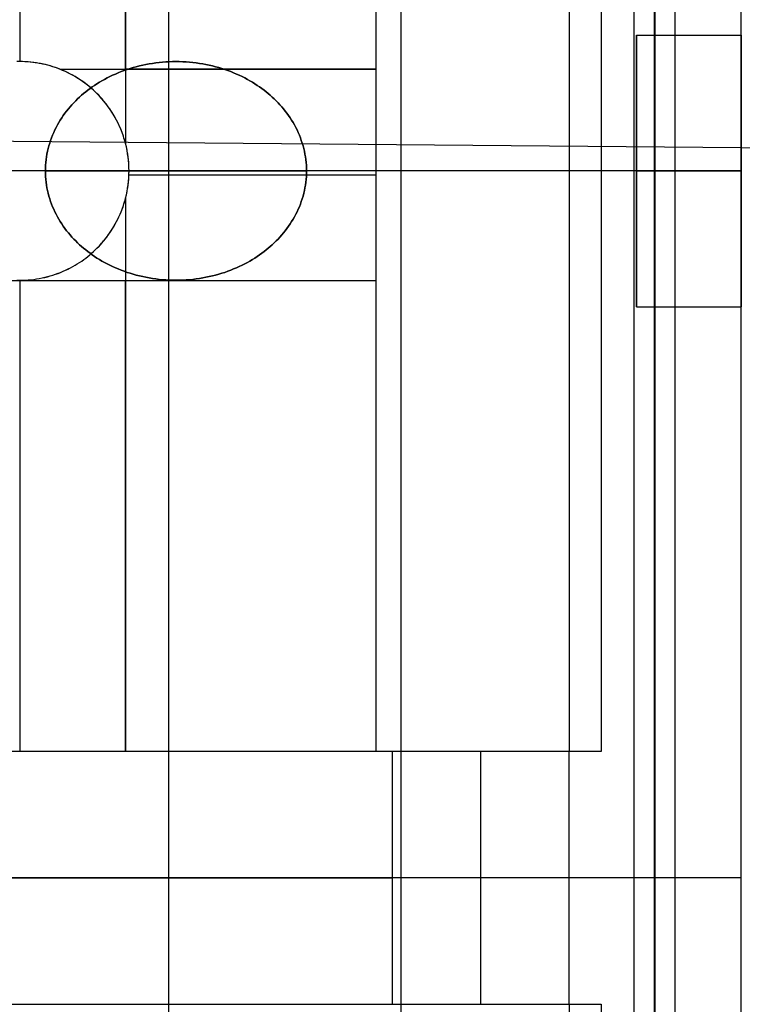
# Model space of a CAD drawing. Header units: millimetres. Extents: x -15 to 7, y 1 to 148.
# Tile 215 of 256: x 1.9 to 3.84, y 66.2 to 68.85. Entities that reach past the tile are written whole.
import ezdxf

# ---------------------------------------------------------------- set-up
doc = ezdxf.new("R2010")
doc.units = ezdxf.units.MM
doc.header["$MEASUREMENT"] = 0
doc.layers.add('Default', color=7, linetype='Continuous', true_color=0x000000)
doc.layers.add('Layer 01', color=7, linetype='Continuous', true_color=0x000000)

msp = doc.modelspace()

# ---------------------------------------------------------------- linework, layer by layer
at = {"layer": 'Default', "color": 7, "true_color": 0xffffff}
for points in [[(2.9253, 61.9254), (2.9253, 108.7816)], [(2.3003, 61.9091), (2.3003, 97.6641)]]:
    msp.add_lwpolyline(points, dxfattribs=at)
at = {"layer": 'Default', "color": 7, "true_color": 0xffffff, "extrusion": (1, 0, 0)}
for points in [[(67.3419, -86.4971), (67.4607, -86.4984), (67.5805, -86.5024), (67.7013, -86.5092), (67.8229, -86.5188), (67.9453, -86.5312), (68.0683, -86.5466), (68.1919, -86.565), (68.316, -86.5865), (68.4405, -86.6111), (68.5652, -86.6388), (68.69, -86.6697), (68.8149, -86.7038), (68.9398, -86.7411), (69.0644, -86.7818), (69.1887, -86.8257), (69.3125, -86.873), (69.4357, -86.9236), (69.5583, -86.9775), (69.68, -87.0347), (69.8007, -87.0952), (69.9204, -87.159), (70.0388, -87.226), (70.1558, -87.2963), (70.2714, -87.3698), (70.3853, -87.4464), (70.4975, -87.5261), (70.6079, -87.6088), (70.7162, -87.6944), (70.8225, -87.783), (70.9265, -87.8744), (71.0282, -87.9684), (71.1274, -88.0652), (71.2241, -88.1644), (71.3182, -88.2661), (71.4096, -88.3701), (71.4981, -88.4764), (71.5838, -88.5847), (71.6665, -88.695), (71.7462, -88.8072), (71.8228, -88.9212), (71.8963, -89.0367), (71.9665, -89.1538), (72.0336, -89.2722), (72.0974, -89.3918), (72.1579, -89.5126), (72.2151, -89.6343), (72.269, -89.7568), (72.3196, -89.8801), (72.3668, -90.0039), (72.4108, -90.1282), (72.4514, -90.2528), (72.4888, -90.3776), (72.5229, -90.5025), (72.5538, -90.6274), (72.5815, -90.7521), (72.6061, -90.8766), (72.6275, -91.0007), (72.6459, -91.1243), (72.6613, -91.2473), (72.6738, -91.3697), (72.6834, -91.4913), (72.6901, -91.6121), (72.6941, -91.7319), (72.6955, -91.8507), (72.6941, -91.9696), (72.6901, -92.0894), (72.6834, -92.2102), (72.6738, -92.3318), (72.6613, -92.4541), (72.6459, -92.5772), (72.6275, -92.7008), (72.6061, -92.8249), (72.5815, -92.9493), (72.5538, -93.074), (72.5229, -93.1989), (72.4888, -93.3238), (72.4514, -93.4486), (72.4108, -93.5732), (72.3668, -93.6975), (72.3196, -93.8214), (72.269, -93.9446), (72.2151, -94.0672), (72.1579, -94.1889), (72.0974, -94.3096), (72.0336, -94.4292), (71.9665, -94.5477), (71.8963, -94.6647), (71.8228, -94.7803), (71.7462, -94.8942), (71.6665, -95.0064), (71.5838, -95.1167), (71.4981, -95.2251), (71.4096, -95.3313), (71.3182, -95.4353), (71.2241, -95.537), (71.1274, -95.6363), (71.0282, -95.733), (70.9265, -95.8271), (70.8225, -95.9185), (70.7162, -96.007), (70.6079, -96.0927), (70.4975, -96.1754), (70.3853, -96.2551), (70.2714, -96.3317), (70.1558, -96.4051), (70.0388, -96.4754), (69.9204, -96.5424), (69.8007, -96.6062), (69.68, -96.6668), (69.5583, -96.724), (69.4357, -96.7779), (69.3125, -96.8284), (69.1887, -96.8757), (69.0644, -96.9196), (68.9398, -96.9603), (68.8149, -96.9977), (68.69, -97.0318), (68.5652, -97.0627), (68.4405, -97.0904), (68.316, -97.1149), (68.1919, -97.1364), (68.0683, -97.1548), (67.9453, -97.1702), (67.8229, -97.1827), (67.7013, -97.1922), (67.5805, -97.199), (67.4607, -97.203), (67.3419, -97.2043)], [(67.3419, -97.2043), (67.223, -97.203), (67.1032, -97.199), (66.9824, -97.1922), (66.8608, -97.1827), (66.7384, -97.1702), (66.6154, -97.1548), (66.4918, -97.1364), (66.3677, -97.1149), (66.2432, -97.0904), (66.1185, -97.0627), (65.9937, -97.0318), (65.8688, -96.9977), (65.744, -96.9603), (65.6193, -96.9196), (65.4951, -96.8757), (65.3712, -96.8284), (65.248, -96.7779), (65.1254, -96.724), (65.0037, -96.6668), (64.883, -96.6062), (64.7633, -96.5424), (64.6449, -96.4754), (64.5279, -96.4051), (64.4123, -96.3317), (64.2984, -96.2551), (64.1862, -96.1754), (64.0758, -96.0927), (63.9675, -96.007), (63.8612, -95.9185), (63.7572, -95.8271), (63.6555, -95.733), (63.5563, -95.6363), (63.4596, -95.537), (63.3655, -95.4353), (63.2741, -95.3313), (63.1856, -95.2251), (63.0999, -95.1167), (63.0172, -95.0064), (62.9375, -94.8942), (62.8609, -94.7803), (62.7875, -94.6647), (62.7172, -94.5477), (62.6501, -94.4292), (62.5863, -94.3096), (62.5258, -94.1889), (62.4686, -94.0672), (62.4147, -93.9446), (62.3641, -93.8214), (62.3169, -93.6975), (62.2729, -93.5732), (62.2323, -93.4486), (62.1949, -93.3238), (62.1608, -93.1989), (62.1299, -93.074), (62.1022, -92.9493), (62.0776, -92.8249), (62.0562, -92.7008), (62.0378, -92.5772), (62.0224, -92.4541), (62.0099, -92.3318), (62.0003, -92.2102), (61.9936, -92.0894), (61.9896, -91.9696), (61.9883, -91.8507), (61.9896, -91.7319), (61.9936, -91.6121), (62.0003, -91.4913), (62.0099, -91.3697), (62.0224, -91.2473), (62.0378, -91.1243), (62.0562, -91.0007), (62.0776, -90.8766), (62.1022, -90.7521), (62.1299, -90.6274), (62.1608, -90.5025), (62.1949, -90.3776), (62.2323, -90.2528), (62.2729, -90.1282), (62.3169, -90.0039), (62.3641, -89.8801), (62.4147, -89.7568), (62.4686, -89.6343), (62.5258, -89.5126), (62.5863, -89.3918), (62.6501, -89.2722), (62.7172, -89.1538), (62.7875, -89.0367), (62.8609, -88.9212), (62.9375, -88.8072), (63.0172, -88.695), (63.0999, -88.5847), (63.1856, -88.4764), (63.2741, -88.3701), (63.3655, -88.2661), (63.4596, -88.1644), (63.5563, -88.0652), (63.6555, -87.9684), (63.7572, -87.8744), (63.8612, -87.783), (63.9675, -87.6944), (64.0758, -87.6088), (64.1862, -87.5261), (64.2984, -87.4464), (64.4123, -87.3698), (64.5279, -87.2963), (64.6449, -87.226), (64.7633, -87.159), (64.883, -87.0952), (65.0037, -87.0347), (65.1254, -86.9775), (65.248, -86.9236), (65.3712, -86.873), (65.4951, -86.8257), (65.6193, -86.7818), (65.744, -86.7411), (65.8688, -86.7038), (65.9937, -86.6697), (66.1185, -86.6388), (66.2432, -86.6111), (66.3677, -86.5865), (66.4918, -86.565), (66.6154, -86.5466), (66.7384, -86.5312), (66.8608, -86.5188), (66.9824, -86.5092), (67.1032, -86.5024), (67.223, -86.4984), (67.3419, -86.4971)]]:
    msp.add_lwpolyline(points, dxfattribs=at)
at = {"layer": 'Default', "color": 171, "true_color": 0x8080ff}
for points in [[(3.6053, 70.2941), (3.6053, 39.6519)], [(3.5503, 70.2391), (3.5503, 41.08)], [(3.6603, 69.8869), (3.6603, 38.2238)]]:
    msp.add_lwpolyline(points, dxfattribs=at)
at = {"layer": 'Default', "color": 254, "true_color": 0xcad1ee}
msp.add_lwpolyline([(6, 68.4829), (-1, 68.544)], dxfattribs=at)
at = {"layer": 'Default', "color": 254, "true_color": 0xcad1ee, "extrusion": (1, -1.96975e-16, 1.88418e-16)}
msp.add_lwpolyline([(67.3484, -90.6791), (67.3743, -90.6794), (67.4003, -90.6803), (67.4266, -90.6817), (67.4531, -90.6838), (67.4797, -90.6865), (67.5065, -90.6899), (67.5334, -90.6939), (67.5604, -90.6985), (67.5875, -90.7039), (67.6146, -90.7099), (67.6418, -90.7166), (67.669, -90.7241), (67.6961, -90.7322), (67.7233, -90.741), (67.7503, -90.7506), (67.7773, -90.7609), (67.8041, -90.7719), (67.8307, -90.7836), (67.8572, -90.7961), (67.8835, -90.8093), (67.9095, -90.8231), (67.9353, -90.8377), (67.9608, -90.853), (67.9859, -90.869), (68.0107, -90.8857), (68.0352, -90.903), (68.0592, -90.921), (68.0827, -90.9397), (68.1059, -90.9589), (68.1285, -90.9788), (68.1506, -90.9993), (68.1722, -91.0203), (68.1933, -91.0419), (68.2138, -91.0641), (68.2336, -91.0867), (68.2529, -91.1098), (68.2716, -91.1334), (68.2896, -91.1574), (68.3069, -91.1818), (68.3236, -91.2066), (68.3396, -91.2318), (68.3548, -91.2573), (68.3694, -91.283), (68.3833, -91.3091), (68.3965, -91.3353), (68.4089, -91.3618), (68.4207, -91.3885), (68.4317, -91.4153), (68.442, -91.4423), (68.4515, -91.4693), (68.4604, -91.4964), (68.4685, -91.5236), (68.4759, -91.5508), (68.4827, -91.578), (68.4887, -91.6051), (68.494, -91.6322), (68.4987, -91.6592), (68.5027, -91.6861), (68.5061, -91.7129), (68.5088, -91.7395), (68.5109, -91.766), (68.5123, -91.7922), (68.5132, -91.8183), (68.5135, -91.8442), (68.5132, -91.87), (68.5123, -91.8961), (68.5109, -91.9224), (68.5088, -91.9489), (68.5061, -91.9755), (68.5027, -92.0023), (68.4987, -92.0292), (68.494, -92.0562), (68.4887, -92.0833), (68.4827, -92.1104), (68.4759, -92.1376), (68.4685, -92.1648), (68.4604, -92.1919), (68.4515, -92.2191), (68.442, -92.2461), (68.4317, -92.273), (68.4207, -92.2999), (68.4089, -92.3265), (68.3965, -92.353), (68.3833, -92.3793), (68.3694, -92.4053), (68.3548, -92.4311), (68.3396, -92.4566), (68.3236, -92.4817), (68.3069, -92.5065), (68.2896, -92.531), (68.2716, -92.555), (68.2529, -92.5785), (68.2336, -92.6017), (68.2138, -92.6243), (68.1933, -92.6464), (68.1722, -92.668), (68.1506, -92.6891), (68.1285, -92.7096), (68.1059, -92.7294), (68.0827, -92.7487), (68.0592, -92.7674), (68.0352, -92.7854), (68.0107, -92.8027), (67.9859, -92.8194), (67.9608, -92.8353), (67.9353, -92.8506), (67.9095, -92.8652), (67.8835, -92.8791), (67.8572, -92.8923), (67.8307, -92.9047), (67.8041, -92.9165), (67.7773, -92.9275), (67.7503, -92.9378), (67.7233, -92.9473), (67.6961, -92.9562), (67.669, -92.9643), (67.6418, -92.9717), (67.6146, -92.9785), (67.5875, -92.9845), (67.5604, -92.9898), (67.5334, -92.9945), (67.5065, -92.9985), (67.4797, -93.0019), (67.4531, -93.0046), (67.4266, -93.0066), (67.4003, -93.0081), (67.3743, -93.009), (67.3484, -93.0093)], dxfattribs=at)
at = {"layer": 'Default', "color": 254, "true_color": 0xcad1ee, "extrusion": (0, 1, 0)}
for points in [[(1.5, -94.4834), (-4.845, -94.5942)], [(-4.845, -89.0942), (1.5, -89.2049)], [(1.5, -94.4834), (-4.845, -94.5942)], [(-6, -92.9787), (1, -93.0398)], [(1, -90.6485), (-6, -90.7096)]]:
    msp.add_lwpolyline(points, dxfattribs=at)
at = {"layer": 'Default', "color": 254, "true_color": 0xcad1ee, "extrusion": (1, 1.96975e-16, -1.88418e-16)}
msp.add_lwpolyline([(67.3484, -93.0093), (67.3225, -93.009), (67.2965, -93.0081), (67.2702, -93.0066), (67.2437, -93.0046), (67.2171, -93.0019), (67.1903, -92.9985), (67.1634, -92.9945), (67.1364, -92.9898), (67.1093, -92.9845), (67.0822, -92.9785), (67.055, -92.9717), (67.0278, -92.9643), (67.0006, -92.9562), (66.9735, -92.9473), (66.9465, -92.9378), (66.9195, -92.9275), (66.8927, -92.9165), (66.866, -92.9047), (66.8395, -92.8923), (66.8133, -92.8791), (66.7872, -92.8652), (66.7615, -92.8506), (66.736, -92.8353), (66.7108, -92.8194), (66.686, -92.8027), (66.6616, -92.7854), (66.6376, -92.7674), (66.614, -92.7487), (66.5909, -92.7294), (66.5683, -92.7096), (66.5461, -92.6891), (66.5245, -92.668), (66.5035, -92.6464), (66.483, -92.6243), (66.4631, -92.6017), (66.4439, -92.5785), (66.4252, -92.555), (66.4072, -92.531), (66.3899, -92.5065), (66.3732, -92.4817), (66.3572, -92.4566), (66.3419, -92.4311), (66.3273, -92.4053), (66.3135, -92.3793), (66.3003, -92.353), (66.2878, -92.3265), (66.2761, -92.2999), (66.2651, -92.273), (66.2548, -92.2461), (66.2453, -92.2191), (66.2364, -92.1919), (66.2283, -92.1648), (66.2208, -92.1376), (66.2141, -92.1104), (66.2081, -92.0833), (66.2027, -92.0562), (66.1981, -92.0292), (66.1941, -92.0023), (66.1907, -91.9755), (66.188, -91.9489), (66.1859, -91.9224), (66.1845, -91.8961), (66.1836, -91.87), (66.1833, -91.8442), (66.1836, -91.8183), (66.1845, -91.7922), (66.1859, -91.766), (66.188, -91.7395), (66.1907, -91.7129), (66.1941, -91.6861), (66.1981, -91.6592), (66.2027, -91.6322), (66.2081, -91.6051), (66.2141, -91.578), (66.2208, -91.5508), (66.2283, -91.5236), (66.2364, -91.4964), (66.2453, -91.4693), (66.2548, -91.4423), (66.2651, -91.4153), (66.2761, -91.3885), (66.2878, -91.3618), (66.3003, -91.3353), (66.3135, -91.3091), (66.3273, -91.283), (66.3419, -91.2573), (66.3572, -91.2318), (66.3732, -91.2066), (66.3899, -91.1818), (66.4072, -91.1574), (66.4252, -91.1334), (66.4439, -91.1098), (66.4631, -91.0867), (66.483, -91.0641), (66.5035, -91.0419), (66.5245, -91.0203), (66.5461, -90.9993), (66.5683, -90.9788), (66.5909, -90.9589), (66.614, -90.9397), (66.6376, -90.921), (66.6616, -90.903), (66.686, -90.8857), (66.7108, -90.869), (66.736, -90.853), (66.7615, -90.8377), (66.7872, -90.8231), (66.8133, -90.8093), (66.8395, -90.7961), (66.866, -90.7836), (66.8927, -90.7719), (66.9195, -90.7609), (66.9465, -90.7506), (66.9735, -90.741), (67.0006, -90.7322), (67.0278, -90.7241), (67.055, -90.7166), (67.0822, -90.7099), (67.1093, -90.7039), (67.1364, -90.6985), (67.1634, -90.6939), (67.1903, -90.6899), (67.2171, -90.6865), (67.2437, -90.6838), (67.2702, -90.6817), (67.2965, -90.6803), (67.3225, -90.6794), (67.3484, -90.6791)], dxfattribs=at)
at = {"layer": 'Default', "color": 7, "true_color": 0xffffff, "extrusion": (0, 1, 0)}
for points in [[(0.2497, -89.0835), (-3.8503, -88.9761)], [(-3.8503, -94.7254), (0.2497, -94.618)], [(-4.8503, -86.5307), (-1.0003, -86.4635)], [(-1.0003, -97.2379), (-4.8503, -97.1707)], [(-4.8503, -86.5307), (-1.0003, -86.4635)]]:
    msp.add_lwpolyline(points, dxfattribs=at)
at = {"layer": 'Layer 01'}
for points in [[(3.608, 66.5401), (3.608, 70.3401)], [(3.8392, 66.5401), (3.8392, 70.3401)], [(3.8392, 66.5401), (3.8392, 70.3401)], [(3.8392, 66.5401), (3.8392, 70.3401)], [(1.9006, 70.0002), (1.9006, 68.734)], [(2.1844, 68.7134), (2.1844, 70.0002)], [(2.1844, 70.0002), (2.1844, 68.7134)], [(2.8568, 70.0002), (2.8568, 68.7134)], [(2.8568, 70.0002), (2.8568, 66.8799)], [(2.8568, 70.0002), (2.8568, 66.8799)], [(3.3767, 70.0002), (3.3767, 66.8799)], [(3.4626, 70.0002), (3.4626, 66.8799)], [(3.5576, 68.0751), (3.5576, 68.8051)], [(3.5576, 68.8051), (3.8392, 68.8051)], [(3.5576, 68.8051), (3.8392, 68.8051)], [(3.5576, 68.8051), (3.5576, 68.0751)], [(3.5576, 68.8051), (3.8392, 68.8051)], [(3.5576, 68.0751), (3.5576, 68.8051)], [(3.8392, 68.8051), (3.8392, 68.0751)], [(3.8392, 68.0751), (3.8392, 68.8051)], [(1.8922, 68.1463), (1.8998, 68.1462), (1.9074, 68.1463), (1.915, 68.1466), (1.9226, 68.1471), (1.9302, 68.1478), (1.9377, 68.1486), (1.9452, 68.1497), (1.9526, 68.151), (1.96, 68.1524), (1.9674, 68.1541), (1.9746, 68.1559), (1.9818, 68.1579), (1.989, 68.16), (1.996, 68.1624), (2.003, 68.1649), (2.0098, 68.1675), (2.0165, 68.1704), (2.0232, 68.1733), (2.0297, 68.1765), (2.0361, 68.1797), (2.0424, 68.1831), (2.0486, 68.1866), (2.0547, 68.1903), (2.0606, 68.194), (2.0664, 68.1979), (2.072, 68.2019), (2.0775, 68.206), (2.0829, 68.2102), (2.0881, 68.2144), (2.0932, 68.2188), (2.0982, 68.2232), (2.103, 68.2277), (2.1076, 68.2323), (2.1122, 68.2369), (2.1167, 68.2417), (2.1211, 68.2467), (2.1255, 68.2518), (2.1297, 68.257), (2.1339, 68.2624), (2.138, 68.2679), (2.142, 68.2736), (2.1459, 68.2793), (2.1496, 68.2853), (2.1533, 68.2913), (2.1568, 68.2975), (2.1602, 68.3038), (2.1635, 68.3102), (2.1666, 68.3167), (2.1695, 68.3234), (2.1724, 68.3301), (2.175, 68.337), (2.1775, 68.3439), (2.1799, 68.3509), (2.182, 68.3581), (2.184, 68.3653), (2.1859, 68.3725), (2.1875, 68.3799), (2.1889, 68.3873), (2.1902, 68.3947), (2.1913, 68.4022), (2.1922, 68.4097), (2.1928, 68.4173), (2.1933, 68.4249), (2.1936, 68.4325), (2.1937, 68.4401), (2.1936, 68.4477), (2.1933, 68.4553), (2.1928, 68.4629), (2.1922, 68.4704), (2.1913, 68.478), (2.1902, 68.4855), (2.1889, 68.4929), (2.1875, 68.5003), (2.1859, 68.5077), (2.184, 68.5149), (2.182, 68.5221), (2.1799, 68.5292), (2.1775, 68.5363), (2.175, 68.5432), (2.1724, 68.5501), (2.1695, 68.5568), (2.1666, 68.5635), (2.1635, 68.57), (2.1602, 68.5764), (2.1568, 68.5827), (2.1533, 68.5889), (2.1496, 68.5949), (2.1459, 68.6008), (2.142, 68.6066), (2.138, 68.6123), (2.1339, 68.6178), (2.1297, 68.6232), (2.1255, 68.6284), (2.1211, 68.6335), (2.1167, 68.6384), (2.1122, 68.6433), (2.1076, 68.6479), (2.103, 68.6525), (2.0982, 68.657), (2.0932, 68.6614), (2.0881, 68.6658), (2.0829, 68.67), (2.0775, 68.6742), (2.072, 68.6783), (2.0664, 68.6823), (2.0606, 68.6861), (2.0547, 68.6899), (2.0486, 68.6936), (2.0424, 68.6971), (2.0361, 68.7005), (2.0297, 68.7037), (2.0232, 68.7069), (2.0165, 68.7098), (2.0098, 68.7126), (2.003, 68.7153), (1.996, 68.7178), (1.989, 68.7202), (1.9818, 68.7223), (1.9746, 68.7243), (1.9674, 68.7261), (1.96, 68.7278), (1.9526, 68.7292), (1.9452, 68.7305), (1.9377, 68.7316), (1.9302, 68.7324), (1.9226, 68.7331), (1.915, 68.7336), (1.9074, 68.7339), (1.8998, 68.734), (1.8922, 68.7339)], [(2.008, 68.7134), (2.0017, 68.7158), (1.9953, 68.7181), (1.9888, 68.7202), (1.9822, 68.7222), (1.9756, 68.7241), (1.9689, 68.7258), (1.9622, 68.7273), (1.9554, 68.7287), (1.9485, 68.7299), (1.9417, 68.731), (1.9347, 68.7319), (1.9278, 68.7327), (1.9208, 68.7333), (1.9138, 68.7337), (1.9068, 68.7339), (1.8998, 68.734), (1.8928, 68.7339)], [(2.1844, 68.5135), (2.1831, 68.5185), (2.1816, 68.5235), (2.1801, 68.5284), (2.1785, 68.5333), (2.1751, 68.543), (2.1714, 68.5525), (2.1674, 68.5618), (2.163, 68.5708), (2.1585, 68.5797), (2.1536, 68.5883), (2.1486, 68.5967), (2.1433, 68.6048), (2.1377, 68.6126), (2.132, 68.6202), (2.1262, 68.6276), (2.1201, 68.6346), (2.114, 68.6414), (2.1076, 68.6479), (2.1026, 68.6528), (2.0974, 68.6577), (2.092, 68.6624), (2.0865, 68.6671), (2.0808, 68.6717), (2.0749, 68.6761), (2.0689, 68.6805), (2.0627, 68.6847), (2.0564, 68.6888), (2.0499, 68.6928), (2.0433, 68.6966), (2.0365, 68.7003), (2.0296, 68.7038), (2.0225, 68.7072), (2.0153, 68.7104), (2.008, 68.7134)], [(2.008, 68.7134), (2.1844, 68.7134)], [(2.1844, 68.7134), (2.1844, 68.5135)], [(2.1844, 68.7134), (2.8568, 68.7134)], [(2.8568, 68.7134), (2.1844, 68.7134)], [(2.8568, 68.7134), (2.8568, 68.1458)], [(2.1844, 68.3667), (2.1866, 68.3756), (2.1884, 68.3846), (2.19, 68.3938), (2.1914, 68.4029), (2.1924, 68.4122), (2.1931, 68.4215), (2.1936, 68.4308), (2.1937, 68.4401), (2.1936, 68.4494), (2.1931, 68.4587), (2.1924, 68.468), (2.1914, 68.4772), (2.19, 68.4864), (2.1884, 68.4955), (2.1866, 68.5046), (2.1844, 68.5135)], [(1.9688, 68.4401), (-0.0118, 68.4401)], [(3.8392, 68.4401), (0.3516, 68.4401)], [(1.9688, 68.4401), (2.6708, 68.4401)], [(2.8568, 68.4401), (2.1937, 68.4401)], [(3.3767, 68.4401), (2.6708, 68.4401)], [(3.5576, 68.4401), (3.8392, 68.4401)], [(3.5576, 68.4401), (3.8392, 68.4401)], [(2.1935, 68.4296), (2.8568, 68.4296)], [(2.1076, 68.2323), (2.114, 68.2388), (2.1201, 68.2456), (2.1262, 68.2526), (2.132, 68.2599), (2.1377, 68.2675), (2.1433, 68.2754), (2.1486, 68.2835), (2.1536, 68.2919), (2.1585, 68.3005), (2.163, 68.3094), (2.1674, 68.3184), (2.1714, 68.3277), (2.1751, 68.3372), (2.1785, 68.3469), (2.1801, 68.3518), (2.1816, 68.3567), (2.1831, 68.3617), (2.1844, 68.3667)], [(2.1844, 68.3667), (2.1844, 68.1458)], [(1.8998, 68.146), (1.9074, 68.1461), (1.915, 68.1464), (1.9226, 68.1469), (1.9302, 68.1476), (1.9377, 68.1485), (1.9452, 68.1496), (1.9526, 68.1509), (1.96, 68.1523), (1.9674, 68.154), (1.9746, 68.1558), (1.9818, 68.1578), (1.989, 68.16), (1.996, 68.1623), (2.003, 68.1648), (2.0098, 68.1675), (2.0165, 68.1703), (2.0232, 68.1733), (2.0297, 68.1764), (2.0361, 68.1797), (2.0424, 68.1831), (2.0486, 68.1866), (2.0547, 68.1903), (2.0606, 68.194), (2.0664, 68.1979), (2.072, 68.2019), (2.0775, 68.206), (2.0829, 68.2102), (2.0881, 68.2144), (2.0932, 68.2188), (2.0982, 68.2232), (2.103, 68.2277), (2.1076, 68.2323)], [(1.6168, 68.1458), (1.8998, 68.146)], [(1.8922, 68.1461), (1.8998, 68.146)], [(1.8998, 68.146), (2.1844, 68.1458)], [(1.9006, 68.1458), (1.9006, 66.8799)], [(1.9006, 68.1458), (1.9006, 68.1458)], [(2.1844, 68.1458), (2.1844, 66.8799)], [(2.1844, 68.1458), (2.8568, 68.1458)], [(2.1844, 66.8799), (2.1844, 68.1458)], [(2.1844, 68.1458), (2.8568, 68.1458)], [(2.8568, 68.1458), (2.8568, 66.8799)], [(3.5576, 68.0751), (3.8392, 68.0751)], [(3.5576, 68.0751), (3.8392, 68.0751)], [(3.5576, 68.0751), (3.8392, 68.0751)], [(2.9016, 66.8799), (-0.2635, 66.8799)], [(3.3767, 66.8799), (-0.2635, 66.8799)], [(2.8568, 66.8799), (-0.2635, 66.8799)], [(2.8568, 66.8799), (-0.2635, 66.8799)], [(2.1844, 66.8799), (1.6168, 66.8799)], [(2.8568, 66.8799), (2.1844, 66.8799)], [(2.9016, 66.5401), (2.9016, 66.8799)], [(3.1392, 66.5401), (3.1392, 66.8799)], [(3.3767, 66.5401), (3.3767, 66.8799)], [(3.3767, 66.5401), (3.3767, 66.8799)], [(3.4626, 66.8799), (3.3767, 66.8799)], [(3.3767, 66.5401), (3.3767, 66.8799)], [(3.8392, 66.5401), (-4.1566, 66.5401)], [(3.8392, 66.5401), (-4.1566, 66.5401)], [(3.8392, 66.5401), (-3.9765, 66.5401)], [(3.8392, 66.5401), (-3.9765, 66.5401)], [(-3.1984, 66.5401), (2.9016, 66.5401)], [(-3.1984, 66.5401), (2.9016, 66.5401)], [(2.9016, 66.2002), (2.9016, 66.5401)], [(3.1392, 66.2002), (3.1392, 66.5401)], [(3.3767, 66.2002), (3.3767, 66.5401)], [(3.3767, 66.2002), (3.3767, 66.5401)], [(3.3767, 66.2002), (3.3767, 66.5401)], [(3.608, 62.7401), (3.608, 66.5401)], [(3.8392, 62.7401), (3.8392, 66.5401)], [(3.8392, 62.7401), (3.8392, 66.5401)], [(3.8392, 62.7401), (3.8392, 66.5401)], [(-0.2635, 66.2002), (3.3767, 66.2002)], [(-0.2635, 66.2002), (2.9016, 66.2002)], [(3.3767, 66.2002), (3.3767, 63.0799)], [(3.3767, 66.2002), (3.4626, 66.2002)], [(3.4626, 66.2002), (3.4626, 63.0799)]]:
    msp.add_lwpolyline(points, dxfattribs=at)
at = {"layer": 'Layer 01', "extrusion": (1, 0, 0)}
for points in [[(68.8051, -21.1939), (68.8051, -20.4639)], [(68.8051, -20.4639), (68.8051, -21.1939)], [(68.7134, -7.8343), (68.7134, -8.1363)], [(68.7134, -7.8343), (68.7134, -8.1363)], [(68.6479, -8.9756), (68.6479, -9.3428)], [(68.6479, -8.1363), (68.6479, -12.457)], [(68.6479, -8.9756), (68.6479, -9.3428)], [(68.4401, -8.1363), (68.4401, -12.457)], [(68.4401, -21.1939), (68.4401, -20.4639)], [(68.4401, -9.3448), (68.4401, -20.4639)], [(68.4401, -21.1939), (68.4401, -21.838)], [(68.2323, -8.9756), (68.2323, -9.3428)], [(68.2323, -8.1363), (68.2323, -12.457)], [(68.2323, -8.9756), (68.2323, -9.3428)], [(68.1458, -8.1363), (68.1458, -7.8343)], [(68.1458, -8.1363), (68.1458, -7.8343)], [(68.0751, -20.4639), (68.0751, -21.1939)], [(68.0751, -21.1939), (68.0751, -20.4639)], [(66.8799, -7.8343), (66.8799, -8.1363)], [(66.8799, -7.8343), (66.8799, -12.457)], [(66.8799, -9.3428), (66.8799, -9.1301)], [(66.5401, -9.1301), (66.5401, -9.3428)], [(66.5401, -9.1301), (66.5401, -9.3428)], [(66.5401, -9.3448), (66.5401, -21.838)], [(66.5401, -9.3448), (66.5401, -21.838)], [(66.2002, -9.1301), (66.2002, -9.3428)]]:
    msp.add_lwpolyline(points, dxfattribs=at)
at = {"layer": 'Layer 01'}
for points in [[(2.568, 68.2323), (2.5734, 68.2369), (2.5788, 68.2417), (2.5841, 68.2467), (2.5893, 68.2518), (2.5944, 68.257), (2.5994, 68.2624), (2.6042, 68.2679), (2.609, 68.2736), (2.6136, 68.2793), (2.6181, 68.2853), (2.6225, 68.2913), (2.6267, 68.2975), (2.6307, 68.3038), (2.6346, 68.3102), (2.6384, 68.3167), (2.6419, 68.3234), (2.6453, 68.3301), (2.6485, 68.337), (2.6515, 68.3439), (2.6542, 68.3509), (2.6568, 68.3581), (2.6592, 68.3653), (2.6614, 68.3725), (2.6633, 68.3799), (2.6651, 68.3873), (2.6666, 68.3947), (2.6679, 68.4022), (2.6689, 68.4097), (2.6697, 68.4173), (2.6703, 68.4249), (2.6707, 68.4325), (2.6708, 68.4401), (2.6707, 68.4477), (2.6703, 68.4553), (2.6697, 68.4629), (2.6689, 68.4704), (2.6679, 68.478), (2.6666, 68.4855), (2.6651, 68.4929), (2.6633, 68.5003), (2.6614, 68.5077), (2.6592, 68.5149), (2.6568, 68.5221), (2.6542, 68.5292), (2.6515, 68.5363), (2.6485, 68.5432), (2.6453, 68.5501), (2.6419, 68.5568), (2.6384, 68.5635), (2.6346, 68.57), (2.6307, 68.5764), (2.6267, 68.5827), (2.6225, 68.5889), (2.6181, 68.5949), (2.6136, 68.6008), (2.609, 68.6066), (2.6042, 68.6123), (2.5994, 68.6178), (2.5944, 68.6232), (2.5893, 68.6284), (2.5841, 68.6335), (2.5788, 68.6384), (2.5734, 68.6433), (2.568, 68.6479), (2.5624, 68.6525), (2.5567, 68.657), (2.5508, 68.6614), (2.5447, 68.6658), (2.5384, 68.67), (2.532, 68.6742), (2.5254, 68.6783), (2.5187, 68.6823), (2.5118, 68.6861), (2.5047, 68.6899), (2.4975, 68.6936), (2.4901, 68.6971), (2.4826, 68.7005), (2.4749, 68.7037), (2.4671, 68.7069), (2.4592, 68.7098), (2.4511, 68.7126), (2.443, 68.7153), (2.4347, 68.7178), (2.4263, 68.7202), (2.4178, 68.7223), (2.4092, 68.7243), (2.4005, 68.7261), (2.3917, 68.7278), (2.3829, 68.7292), (2.374, 68.7305), (2.365, 68.7316), (2.3561, 68.7324), (2.347, 68.7331), (2.338, 68.7336), (2.3289, 68.7339), (2.3198, 68.734), (2.3107, 68.7339), (2.3016, 68.7336), (2.2926, 68.7331), (2.2836, 68.7324), (2.2746, 68.7316), (2.2656, 68.7305), (2.2567, 68.7292), (2.2479, 68.7278), (2.2391, 68.7261), (2.2304, 68.7243), (2.2218, 68.7223), (2.2133, 68.7202), (2.2049, 68.7178), (2.1966, 68.7153), (2.1885, 68.7126), (2.1804, 68.7098), (2.1725, 68.7069), (2.1647, 68.7037), (2.157, 68.7005), (2.1495, 68.6971), (2.1421, 68.6936), (2.1349, 68.6899), (2.1278, 68.6861), (2.1209, 68.6823), (2.1142, 68.6783), (2.1076, 68.6742), (2.1012, 68.67), (2.0949, 68.6658), (2.0889, 68.6614), (2.0829, 68.657), (2.0772, 68.6525), (2.0716, 68.6479), (2.0662, 68.6433), (2.0608, 68.6384), (2.0555, 68.6335), (2.0503, 68.6284), (2.0452, 68.6232), (2.0403, 68.6178), (2.0354, 68.6123), (2.0306, 68.6066), (2.026, 68.6008), (2.0215, 68.5949), (2.0171, 68.5889), (2.0129, 68.5827), (2.0089, 68.5764), (2.005, 68.57), (2.0013, 68.5635), (1.9977, 68.5568), (1.9943, 68.5501), (1.9912, 68.5432), (1.9882, 68.5363), (1.9854, 68.5292), (1.9828, 68.5221), (1.9804, 68.5149), (1.9782, 68.5077), (1.9763, 68.5003), (1.9746, 68.4929), (1.973, 68.4855), (1.9718, 68.478), (1.9707, 68.4704), (1.9699, 68.4629), (1.9693, 68.4553), (1.969, 68.4477), (1.9688, 68.4401), (1.969, 68.4325), (1.9693, 68.4249), (1.9699, 68.4173), (1.9707, 68.4097), (1.9718, 68.4022), (1.973, 68.3947), (1.9746, 68.3873), (1.9763, 68.3799), (1.9782, 68.3725), (1.9804, 68.3653), (1.9828, 68.3581), (1.9854, 68.3509), (1.9882, 68.3439), (1.9912, 68.337), (1.9943, 68.3301), (1.9977, 68.3234), (2.0013, 68.3167), (2.005, 68.3102), (2.0089, 68.3038), (2.0129, 68.2975), (2.0171, 68.2913), (2.0215, 68.2853), (2.026, 68.2793), (2.0306, 68.2736), (2.0354, 68.2679), (2.0403, 68.2624), (2.0452, 68.257), (2.0503, 68.2518), (2.0555, 68.2467), (2.0608, 68.2417), (2.0662, 68.2369), (2.0716, 68.2323), (2.0772, 68.2277), (2.0829, 68.2232), (2.0889, 68.2188), (2.0949, 68.2144), (2.1012, 68.2102), (2.1076, 68.206), (2.1142, 68.2019), (2.1209, 68.1979), (2.1278, 68.194), (2.1349, 68.1903), (2.1421, 68.1866), (2.1495, 68.1831), (2.157, 68.1797), (2.1647, 68.1765), (2.1725, 68.1733), (2.1804, 68.1704), (2.1885, 68.1675), (2.1966, 68.1649), (2.2049, 68.1624), (2.2133, 68.16), (2.2218, 68.1579), (2.2304, 68.1559), (2.2391, 68.1541), (2.2479, 68.1524), (2.2567, 68.151), (2.2656, 68.1497), (2.2746, 68.1486), (2.2836, 68.1478), (2.2926, 68.1471), (2.3016, 68.1466), (2.3107, 68.1463), (2.3198, 68.1462), (2.3289, 68.1463), (2.338, 68.1466), (2.347, 68.1471), (2.3561, 68.1478), (2.365, 68.1486), (2.374, 68.1497), (2.3829, 68.151), (2.3917, 68.1524), (2.4005, 68.1541), (2.4092, 68.1559), (2.4178, 68.1579), (2.4263, 68.16), (2.4347, 68.1624), (2.443, 68.1649), (2.4511, 68.1675), (2.4592, 68.1704), (2.4671, 68.1733), (2.4749, 68.1765), (2.4826, 68.1797), (2.4901, 68.1831), (2.4975, 68.1866), (2.5047, 68.1903), (2.5118, 68.194), (2.5187, 68.1979), (2.5254, 68.2019), (2.532, 68.206), (2.5384, 68.2102), (2.5447, 68.2144), (2.5508, 68.2188), (2.5567, 68.2232), (2.5624, 68.2277)], [(2.568, 68.2323), (2.5624, 68.2277), (2.5567, 68.2232), (2.5508, 68.2188), (2.5447, 68.2144), (2.5384, 68.2102), (2.532, 68.206), (2.5254, 68.2019), (2.5187, 68.1979), (2.5118, 68.194), (2.5047, 68.1903), (2.4975, 68.1866), (2.4901, 68.1831), (2.4826, 68.1797), (2.4749, 68.1765), (2.4671, 68.1733), (2.4592, 68.1704), (2.4511, 68.1675), (2.443, 68.1649), (2.4347, 68.1624), (2.4263, 68.16), (2.4178, 68.1579), (2.4092, 68.1559), (2.4005, 68.1541), (2.3917, 68.1524), (2.3829, 68.151), (2.374, 68.1497), (2.365, 68.1486), (2.3561, 68.1478), (2.347, 68.1471), (2.338, 68.1466), (2.3289, 68.1463), (2.3198, 68.1462), (2.3107, 68.1463), (2.3016, 68.1466), (2.2926, 68.1471), (2.2836, 68.1478), (2.2746, 68.1486), (2.2656, 68.1497), (2.2567, 68.151), (2.2479, 68.1524), (2.2391, 68.1541), (2.2304, 68.1559), (2.2218, 68.1579), (2.2133, 68.16), (2.2049, 68.1624), (2.1966, 68.1649), (2.1885, 68.1675), (2.1804, 68.1704), (2.1725, 68.1733), (2.1647, 68.1765), (2.157, 68.1797), (2.1495, 68.1831), (2.1421, 68.1866), (2.1349, 68.1903), (2.1278, 68.194), (2.1209, 68.1979), (2.1142, 68.2019), (2.1076, 68.206), (2.1012, 68.2102), (2.0949, 68.2144), (2.0889, 68.2188), (2.0829, 68.2232), (2.0772, 68.2277), (2.0716, 68.2323), (2.0662, 68.2369), (2.0608, 68.2417), (2.0555, 68.2467), (2.0503, 68.2518), (2.0452, 68.257), (2.0403, 68.2624), (2.0354, 68.2679), (2.0306, 68.2736), (2.026, 68.2793), (2.0215, 68.2853), (2.0171, 68.2913), (2.0129, 68.2975), (2.0089, 68.3038), (2.005, 68.3102), (2.0013, 68.3167), (1.9977, 68.3234), (1.9943, 68.3301), (1.9912, 68.337), (1.9882, 68.3439), (1.9854, 68.3509), (1.9828, 68.3581), (1.9804, 68.3653), (1.9782, 68.3725), (1.9763, 68.3799), (1.9746, 68.3873), (1.973, 68.3947), (1.9718, 68.4022), (1.9707, 68.4097), (1.9699, 68.4173), (1.9693, 68.4249), (1.969, 68.4325), (1.9688, 68.4401), (1.969, 68.4477), (1.9693, 68.4553), (1.9699, 68.4629), (1.9707, 68.4704), (1.9718, 68.478), (1.973, 68.4855), (1.9746, 68.4929), (1.9763, 68.5003), (1.9782, 68.5077), (1.9804, 68.5149), (1.9828, 68.5221), (1.9854, 68.5292), (1.9882, 68.5363), (1.9912, 68.5432), (1.9943, 68.5501), (1.9977, 68.5568), (2.0013, 68.5635), (2.005, 68.57), (2.0089, 68.5764), (2.0129, 68.5827), (2.0171, 68.5889), (2.0215, 68.5949), (2.026, 68.6008), (2.0306, 68.6066), (2.0354, 68.6123), (2.0403, 68.6178), (2.0452, 68.6232), (2.0503, 68.6284), (2.0555, 68.6335), (2.0608, 68.6384), (2.0662, 68.6433), (2.0716, 68.6479), (2.0772, 68.6525), (2.0829, 68.657), (2.0889, 68.6614), (2.0949, 68.6658), (2.1012, 68.67), (2.1076, 68.6742), (2.1142, 68.6783), (2.1209, 68.6823), (2.1278, 68.6861), (2.1349, 68.6899), (2.1421, 68.6936), (2.1495, 68.6971), (2.157, 68.7005), (2.1647, 68.7037), (2.1725, 68.7069), (2.1804, 68.7098), (2.1885, 68.7126), (2.1966, 68.7153), (2.2049, 68.7178), (2.2133, 68.7202), (2.2218, 68.7223), (2.2304, 68.7243), (2.2391, 68.7261), (2.2479, 68.7278), (2.2567, 68.7292), (2.2656, 68.7305), (2.2746, 68.7316), (2.2836, 68.7324), (2.2926, 68.7331), (2.3016, 68.7336), (2.3107, 68.7339), (2.3198, 68.734), (2.3289, 68.7339), (2.338, 68.7336), (2.347, 68.7331), (2.3561, 68.7324), (2.365, 68.7316), (2.374, 68.7305), (2.3829, 68.7292), (2.3917, 68.7278), (2.4005, 68.7261), (2.4092, 68.7243), (2.4178, 68.7223), (2.4263, 68.7202), (2.4347, 68.7178), (2.443, 68.7153), (2.4511, 68.7126), (2.4592, 68.7098), (2.4671, 68.7069), (2.4749, 68.7037), (2.4826, 68.7005), (2.4901, 68.6971), (2.4975, 68.6936), (2.5047, 68.6899), (2.5118, 68.6861), (2.5187, 68.6823), (2.5254, 68.6783), (2.532, 68.6742), (2.5384, 68.67), (2.5447, 68.6658), (2.5508, 68.6614), (2.5567, 68.657), (2.5624, 68.6525), (2.568, 68.6479), (2.5734, 68.6433), (2.5788, 68.6384), (2.5841, 68.6335), (2.5893, 68.6284), (2.5944, 68.6232), (2.5994, 68.6178), (2.6042, 68.6123), (2.609, 68.6066), (2.6136, 68.6008), (2.6181, 68.5949), (2.6225, 68.5889), (2.6267, 68.5827), (2.6307, 68.5764), (2.6346, 68.57), (2.6384, 68.5635), (2.6419, 68.5568), (2.6453, 68.5501), (2.6485, 68.5432), (2.6515, 68.5363), (2.6542, 68.5292), (2.6568, 68.5221), (2.6592, 68.5149), (2.6614, 68.5077), (2.6633, 68.5003), (2.6651, 68.4929), (2.6666, 68.4855), (2.6679, 68.478), (2.6689, 68.4704), (2.6697, 68.4629), (2.6703, 68.4553), (2.6707, 68.4477), (2.6708, 68.4401), (2.6707, 68.4325), (2.6703, 68.4249), (2.6697, 68.4173), (2.6689, 68.4097), (2.6679, 68.4022), (2.6666, 68.3947), (2.6651, 68.3873), (2.6633, 68.3799), (2.6614, 68.3725), (2.6592, 68.3653), (2.6568, 68.3581), (2.6542, 68.3509), (2.6515, 68.3439), (2.6485, 68.337), (2.6453, 68.3301), (2.6419, 68.3234), (2.6384, 68.3167), (2.6346, 68.3102), (2.6307, 68.3038), (2.6267, 68.2975), (2.6225, 68.2913), (2.6181, 68.2853), (2.6136, 68.2793), (2.609, 68.2736), (2.6042, 68.2679), (2.5994, 68.2624), (2.5944, 68.257), (2.5893, 68.2518), (2.5841, 68.2467), (2.5788, 68.2417), (2.5734, 68.2369)]]:
    msp.add_lwpolyline(points, close=True, dxfattribs=at)
at = {"layer": 'Layer 01', "extrusion": (0, 1, 0)}
for points in [[(-3.3767, -9.3428), (-3.4626, -9.3431)], [(-3.4626, -9.3431), (-3.8392, -9.3448)], [(-3.3767, -9.1301), (-2.9016, -8.9756)], [(-2.9016, -8.9756), (-3.3767, -9.1301)], [(-2.9016, -8.9756), (-3.3767, -9.1301)], [(-3.3767, -9.3428), (-3.8392, -9.3448)], [(-3.3767, -9.3428), (-3.8392, -9.3448)], [(-2.9016, -8.9756), (-3.3767, -9.1301)]]:
    msp.add_lwpolyline(points, dxfattribs=at)

doc.saveas('drawing.dxf')
